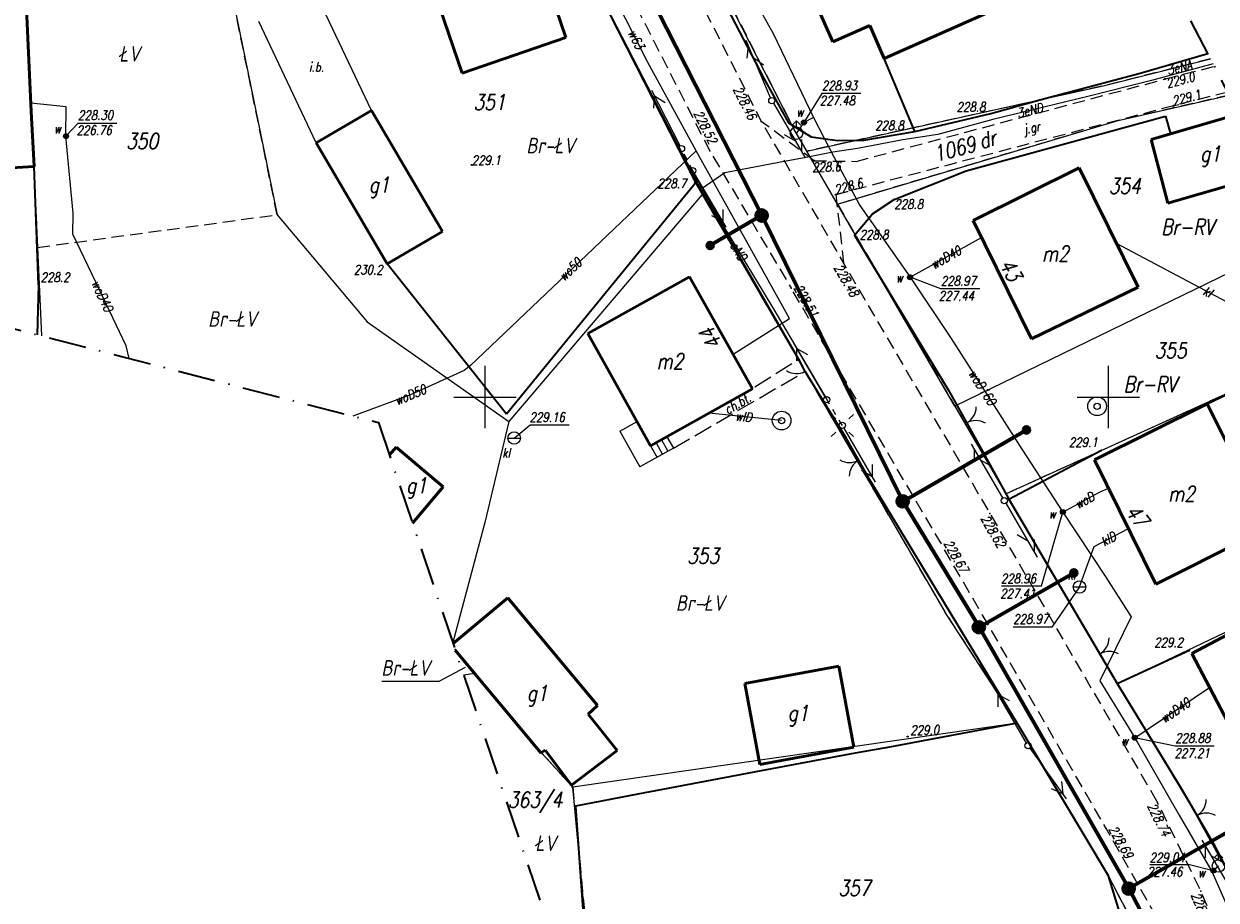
# Model space of a CAD drawing. Header units: millimetres. Extents: x 7436010 to 7436992, y 5663514 to 5666647.
# Tile 6 of 45: x 7436263 to 7436359, y 5663710 to 5663780. Entities that reach past the tile are written whole.
import ezdxf
from ezdxf.enums import TextEntityAlignment as Align

# ---------------------------------------------------------------- set-up
doc = ezdxf.new("R2010")
doc.units = ezdxf.units.MM
doc.header["$PDSIZE"] = 1
for name, pattern in [('1', [0]), ('2_EGBU_A', [0]), ('3', [1, 0.5, -0.5]), ('GAK', [3.5, 2, -0.75, 0, -0.75]), ('GDE', [0]), ('GUZ', [1.5, 1, -0.5]), ('KOC', [2, 1.5, -0.5]), ('KOU', [1.5, 1, -0.5]), ('UPE', [2, 1, 1])]:
    doc.linetypes.add(name, pattern=pattern)
for name, color, linetype, lineweight in [('1 OGRODZENIE', 7, 'BGT', 35), ('15 PRZEWODY KL', 34, 'Continuous', 18), ('17 SŁUPY TELEKOMUNIKACYJNE', 30, 'Continuous', 18), ('18 LINIE TELEKOMUNIAKCYJNE', 30, 'Continuous', 18), ('2 BRAMY FURTKI', 7, 'Continuous', 18), ('22 SŁUPY eN', 1, 'Continuous', 18), ('23 LINIE eN', 1, 'Continuous', 18), ('24 LATARNIA', 1, 'Continuous', 18), ('27 ZASUWY WODOCIĄGOWE ISTN', 5, 'Continuous', 18), ('28 STUDNIA GŁEBINOWA', 5, 'Continuous', 18), ('29 HYDRANT', 5, 'Continuous', 18), ('30 WODOCIĄGI ISTN', 5, 'Continuous', 18), ('31 SZAMBO OSADNIK', 34, 'Continuous', 18), ('4 JEZDNIA MB', 7, 'KOU', 18), ('41 INNA BUDOWLA', 7, 'Continuous', 18), ('42 RZĘDNE WODOCIĄG', 5, 'Continuous', 18), ('43 RZĘDNE KL', 34, 'Continuous', 18), ('9 JEZDNIA GRUNTOWA', 7, 'KOU', 18), ('_AA_Kanalizacja grawitacyjna - trasa', 244, 'Continuous', 70), ('_AA_Odcinki boczne grawitacyjne 160mm - trasa', 30, 'Continuous', 70), ('_AA_Studnia kanalizacyjna bet.1000mm - symbol', 24, 'Continuous', 40), ('_AA_Studnia kanalizacyjna PP 600mm - symbol', 24, 'Continuous', 40), ('Dzialki', 7, 'GDE', 18), ('DZIALKI_SYT-WYS_T_0', 7, 'Continuous', 18), ('Działki zarys', 7, 'Continuous', 18), ('EADTD_T_0', 7, 'Continuous', 18), ('EDZPD_L_1', 7, 'GDE', 18), ('EDZTD_T_0', 7, 'Continuous', 18), ('EGBB_E_T_0', 7, 'Continuous', 18), ('EGBB_L_0', 7, '2_EGBU_A', 50), ('Numery_dzialek', 7, 'Continuous', 18), ('Podzial_sekcyjny_krzyze', 7, 'Continuous', 13), ('Punkty', 7, 'Continuous', 18), ('PunPOMIAR2', 7, 'Continuous', 18), ('RzedPOMIAR2', 7, 'Continuous', 18), ('SDROK_T_0', 7, 'Continuous', 18), ('SDRPK_L_1', 7, 'KOU', 18), ('SZOPO_L_0', 7, 'BGT', 35), ('UEEOO_T_0', 1, 'Continuous', 18), ('UEEPA_L_2', 1, '1', 18), ('UEEPA_T_2', 1, 'Continuous', 18), ('UEEPON_L_0', 1, 'UPE', 18), ('UWWOO_T_0', 5, 'Continuous', 18), ('UWWPO_L_0', 5, '1', 18), ('UŻYTKI LINIE', 96, 'GUZ', 18), ('UŻYTKI OZNACZENIE', 96, 'Continuous', 18), ('WEKTOR CHODNIKI', 7, 'KOC', 18), ('WEKTOR PRZEWODY eN', 1, 'Continuous', 18), ('WEKTOR PRZEWODY kl', 34, 'Continuous', 18), ('WEKTOR PRZEWODY wl', 5, 'Continuous', 18), ('WEKTOR RZĘDNE TERENU', 7, 'Continuous', 18), ('WEKTOR RZĘDNE WODOCIĄG wo', 5, 'Continuous', 18), ('WEKTOR SCHODY', 7, 'Continuous', 18), ('WEKTOR WODOCIĄGI wo', 5, 'Continuous', 18), ('WEKTOR ZASUWY wo', 5, 'Continuous', 18), ('WUKOS_T_0', 7, 'Continuous', 18), ('WUKOS_T_1', 7, 'Continuous', 18), ('ZAKRES MAPY', 1, 'GAK', 35)]:
    doc.layers.add(name, color=color, linetype=linetype, lineweight=lineweight)
doc.layers.add('__uwagi', color=80, linetype='Continuous', lineweight=53, plot=False)
for name, color, linetype in [('_AA_Studnia kanalizacyjna bet.1000mm - plamki', 255, 'Continuous'), ('_AA_Studnia kanalizacyjna PP 600mm - plamki', 24, 'Continuous'), ('_map', 7, 'Continuous')]:
    doc.layers.add(name, color=color, linetype=linetype)
doc.styles.add('K1_ACAD', font='romans.shx', dxfattribs={"width": 0.8, "oblique": 12})
doc.linetypes.add('BGT', pattern='A,3.75,[133,ltypeshp.shx,S=0.1875,R=0,X=0,Y=0],3.75', length=7.5)

# ---------------------------------------------------------------- blocks, each defined once
blk = doc.blocks.new('GRO')
at = {"linetype": 'Continuous'}
blk.add_circle((0, 0), 0.045, dxfattribs=at)
blk = doc.blocks.new('SLS')
at = {"linetype": 'Continuous'}
blk.add_circle((0, 0), 0.25, dxfattribs=at)
blk = doc.blocks.new('SUPE04')
at = {"linetype": 'Continuous'}
for p, q in [((0.25, 0), (5.25, 0)), ((3.9, 0.5), (4.76605, 0)), ((4.76605, 0), (3.9, -0.5))]:
    blk.add_line(p, q, dxfattribs=at)
blk = doc.blocks.new('WSP')
at = {"linetype": 'Continuous'}
blk.add_circle((0, 0), 0.045, dxfattribs=at)
blk = doc.blocks.new('PLT')
at = {"linetype": 'Continuous'}
for p, q in [((0.25, 0), (5.25, 0)), ((3.76605, 0), (2.9, -0.5)), ((3.9, 0.5), (4.76605, 0))]:
    blk.add_line(p, q, dxfattribs=at)
blk = doc.blocks.new('HYP')
at = {"linetype": 'Continuous'}
for p, q in [((0, 1), (-0.35355, 0.64645)), ((0, 1), (0.35355, 0.64645)), ((0, 0.5), (0, 1))]:
    blk.add_line(p, q, dxfattribs=at)
blk.add_circle((0, 0), 0.5, dxfattribs=at)
blk = doc.blocks.new('SUUS25')
at = {"linetype": 'Continuous'}
for radius in [0.2, 0.175, 0.15, 0.125, 0.1, 0.075, 0.05, 0.025, 0.00715]:
    blk.add_circle((0, 0), radius, dxfattribs=at)
blk = doc.blocks.new('STD')
at = {"linetype": 'Continuous'}
for radius in [0.75, 0.25]:
    blk.add_circle((0, 0), radius, dxfattribs=at)
blk = doc.blocks.new('BGB')
at = {"linetype": 'Continuous'}
for centre, start, end in [((-1.5, 0), 359.99955, 60), ((1.5, 0), 120, 180.00045)]:
    blk.add_arc(centre, 1.5, start, end, dxfattribs=at)
blk = doc.blocks.new('SZB')
at = {"linetype": 'Continuous'}
blk.add_line((-0.5, 0), (0.5, 0), dxfattribs=at)
blk.add_circle((0, 0), 0.5, dxfattribs=at)
blk = doc.blocks.new('ZAS')
at = {"linetype": 'Continuous'}
for radius in [0.2, 0.175, 0.15, 0.125, 0.1, 0.075, 0.05, 0.025, 0.00715]:
    blk.add_circle((0, 0), radius, dxfattribs=at)
blk = doc.blocks.new('PNN')
at = {"linetype": 'Continuous'}
for p, q in [((0.25, 0), (5.25, 0)), ((3.9, 0.5), (4.76605, 0)), ((4.76605, 0), (3.9, -0.5))]:
    blk.add_line(p, q, dxfattribs=at)
blk = doc.blocks.new('LAT')
at = {"linetype": 'Continuous'}
for p, q in [((-0.53035, 0.53035), (-0.8839, 0.8839)), ((0.53035, 0.53035), (0.8839, 0.8839)), ((-0.53035, -0.53035), (-0.8839, -0.8839)), ((0.53035, -0.53035), (0.8839, -0.8839))]:
    blk.add_line(p, q, dxfattribs=at)
blk = doc.blocks.new('STUDZ')
at = {"layer": '1 OGRODZENIE'}
blk.add_line((7436264.17, 5663759), (7436264.081, 5663754.998), dxfattribs=at)
at = {"layer": '1 OGRODZENIE', "flags": 128}
for points in [[(7436334.48, 5663771.31), (7436332.011, 5663777.164)], [(7436322.33, 5663775.62), (7436324.33, 5663772), (7436326.16, 5663770.88), (7436328.27, 5663770.58), (7436330.39, 5663770.6), (7436334.48, 5663771.31), (7436340.57, 5663772.76), (7436344.51, 5663773.84)], [(7436264.17, 5663759), (7436263.823, 5663768.49)], [(7436342.68, 5663723.84), (7436330.95, 5663743.22), (7436328.99, 5663746.66), (7436325.67, 5663752.05), (7436325.16, 5663753.03), (7436316.96, 5663767.27)], [(7436329.64, 5663763), (7436337.21, 5663750.49), (7436340.06, 5663745.35), (7436342.01, 5663741.81), (7436349.44, 5663745.74)], [(7436357.925, 5663749.452), (7436367.721, 5663754.103)], [(7436342.01, 5663741.81), (7436347.92, 5663731.75), (7436350.71, 5663727.01), (7436356.52, 5663729.7)], [(7436350.71, 5663727.01), (7436355.81, 5663718.63), (7436358.4, 5663714.19), (7436360.38, 5663710.4), (7436367.87, 5663714.03), (7436383.07, 5663720.59), (7436383.91, 5663721.05), (7436386.486, 5663722.461)]]:
    blk.add_lwpolyline(points, dxfattribs=at)
at = {"layer": '15 PRZEWODY KL', "flags": 128}
blk.add_lwpolyline([(7436365.28, 5663754.56), (7436350.663, 5663762.31)], dxfattribs=at)
at = {"layer": '2 BRAMY FURTKI', "linetype": 'Continuous'}
blk.add_arc((7436324.978, 5663753.381), 1.5, 237.49284, 297.49329, dxfattribs=at)
at = {"layer": '22 SŁUPY eN', "linetype": '3', "flags": 128}
blk.add_lwpolyline([(7436328.66, 5663747.72), (7436327.41, 5663749.79)], dxfattribs=at)
at = {"layer": '30 WODOCIĄGI ISTN', "flags": 128}
blk.add_lwpolyline([(7436358.42, 5663712), (7436358.84, 5663712.37)], dxfattribs=at)
at = {"layer": '4 JEZDNIA MB', "flags": 128}
for points in [[(7436308.08, 5663802.935), (7436309.11, 5663800.31), (7436313.04, 5663790.05), (7436322.16, 5663772.12), (7436328.76, 5663760.73), (7436340.5, 5663740.65), (7436353.92, 5663717.51)], [(7436304.39, 5663799.2), (7436308.61, 5663788.23), (7436318.02, 5663769.76), (7436324.55, 5663758.74)], [(7436353.85, 5663708.3), (7436349.83, 5663715.37), (7436336.55, 5663738.29), (7436324.55, 5663758.74)], [(7436363.84, 5663695.39), (7436361.55, 5663700.92), (7436357.42, 5663710.36), (7436353.92, 5663717.51)]]:
    blk.add_lwpolyline(points, dxfattribs=at)
at = {"layer": '41 INNA BUDOWLA', "flags": 128}
for points in [[(7436290.88, 5663772.986), (7436286.486, 5663782.31)], [(7436286.45, 5663770.39), (7436281.86, 5663780.13)], [(7436286.45, 5663770.39), (7436290.88, 5663772.986)]]:
    blk.add_lwpolyline(points, dxfattribs=at)
at = {"layer": '42 RZĘDNE WODOCIĄG', "flags": 128}
for points in [[(7436266.38, 5663770.93), (7436267.369, 5663771.989), (7436270.471, 5663771.989)], [(7436353.317, 5663712.479), (7436356.513, 5663712.479), (7436358.42, 5663712)]]:
    blk.add_lwpolyline(points, dxfattribs=at)
at = {"layer": '43 RZĘDNE KL', "flags": 128}
for points in [[(7436302.33, 5663746.71), (7436303.618, 5663747.775), (7436306.749, 5663747.775)], [(7436347.68, 5663734.76), (7436345.461, 5663731.524), (7436342.355, 5663731.524)]]:
    blk.add_lwpolyline(points, dxfattribs=at)
at = {"layer": '9 JEZDNIA GRUNTOWA', "flags": 128}
for points in [[(7436326.39, 5663768.96), (7436322.16, 5663772.12)], [(7436328.14, 5663766.24), (7436328.76, 5663760.73)]]:
    blk.add_lwpolyline(points, dxfattribs=at)
at = {"layer": 'Dzialki'}
for p, q in [((7436304.56, 5663721.41), (7436297.578, 5663729.784)), ((7436307.03, 5663718.69), (7436304.56, 5663721.41)), ((7436309.19, 5663695.93), (7436307.03, 5663718.69))]:
    blk.add_line(p, q, dxfattribs=at)
at = {"layer": 'Działki zarys', "flags": 128}
for points in [[(7436277.953, 5663790.853), (7436283.319, 5663764.626), (7436290.55, 5663756.044), (7436301.909, 5663748.044)], [(7436299.974, 5663739.942), (7436297.403, 5663730.305)], [(7436350.712, 5663726.976), (7436377.535, 5663739.766)], [(7436344.656, 5663737.279), (7436350.712, 5663726.976), (7436356.586, 5663717.268), (7436360.393, 5663710.437), (7436365.798, 5663696.47)], [(7436355.29, 5663701.42), (7436350, 5663711.57), (7436342.68, 5663723.84), (7436336.873, 5663732.758)], [(7436342.68, 5663723.84), (7436307.03, 5663718.69)]]:
    blk.add_lwpolyline(points, dxfattribs=at)
at = {"layer": 'EDZPD_L_1'}
for p, q in [((7436324.768, 5663771.514), (7436315.724, 5663789.291)), ((7436263.018, 5663785.839), (7436264.415, 5663754.912)), ((7436307.56, 5663785.49), (7436316.86, 5663767.21)), ((7436349.596, 5663774.96), (7436358.2, 5663777.146)), ((7436325.809, 5663769.723), (7436349.596, 5663774.96)), ((7436350.776, 5663772.178), (7436359.71, 5663774.227)), ((7436325.809, 5663769.723), (7436324.768, 5663771.514)), ((7436328.277, 5663765.475), (7436350.776, 5663772.178)), ((7436328.277, 5663765.475), (7436325.809, 5663769.723)), ((7436316.86, 5663767.21), (7436317.422, 5663766.243)), ((7436317.422, 5663766.243), (7436301.909, 5663748.044)), ((7436317.422, 5663766.243), (7436336.873, 5663732.758)), ((7436337.693, 5663749.265), (7436328.277, 5663765.475)), ((7436365.599, 5663762.842), (7436337.693, 5663749.265)), ((7436341.776, 5663742.236), (7436369.695, 5663754.924)), ((7436337.693, 5663749.265), (7436341.776, 5663742.236)), ((7436301.909, 5663748.044), (7436299.974, 5663739.942)), ((7436344.656, 5663737.279), (7436341.776, 5663742.236))]:
    blk.add_line(p, q, dxfattribs=at)
at = {"layer": 'EGBB_L_0'}
for p, q in [((7436303.45, 5663787.84), (7436306.49, 5663778.84)), ((7436298.15, 5663775.98), (7436295.09, 5663785)), ((7436326.235, 5663782.258), (7436327.91, 5663778.509)), ((7436263.219, 5663781.161), (7436263.588, 5663772.92)), ((7436332.011, 5663777.164), (7436340.398, 5663780.894)), ((7436327.91, 5663778.509), (7436330.858, 5663779.803)), ((7436330.858, 5663779.803), (7436332.011, 5663777.164)), ((7436306.49, 5663778.84), (7436298.15, 5663775.98)), ((7436263.588, 5663772.92), (7436263.823, 5663768.49)), ((7436286.45, 5663770.39), (7436290.88, 5663772.986)), ((7436290.88, 5663772.986), (7436296.58, 5663763.27)), ((7436353.421, 5663770.678), (7436360.487, 5663772.725)), ((7436286.45, 5663770.39), (7436292.15, 5663760.68)), ((7436353.421, 5663770.678), (7436354.767, 5663765.549)), ((7436258.832, 5663768.225), (7436263.823, 5663768.49)), ((7436339.147, 5663764.171), (7436347.663, 5663768.381)), ((7436347.663, 5663768.381), (7436352.394, 5663758.806)), ((7436354.767, 5663765.549), (7436362.969, 5663767.927)), ((7436339.147, 5663764.171), (7436343.838, 5663754.676)), ((7436292.15, 5663760.68), (7436296.58, 5663763.27)), ((7436308.233, 5663755.086), (7436316.399, 5663759.656)), ((7436316.399, 5663759.656), (7436321.449, 5663750.661)), ((7436343.838, 5663754.676), (7436352.394, 5663758.806)), ((7436308.233, 5663755.086), (7436313.283, 5663746.082)), ((7436313.283, 5663746.082), (7436321.449, 5663750.661)), ((7436348.889, 5663744.951), (7436357.925, 5663749.452)), ((7436357.925, 5663749.452), (7436362.877, 5663739.527)), ((7436292.328, 5663745.35), (7436292.871, 5663745.99)), ((7436292.871, 5663745.99), (7436296.645, 5663742.793)), ((7436348.889, 5663744.951), (7436353.811, 5663734.996)), ((7436294.173, 5663739.879), (7436296.645, 5663742.793)), ((7436353.811, 5663734.996), (7436362.877, 5663739.527)), ((7436297.431, 5663730.22), (7436301.835, 5663733.879)), ((7436301.835, 5663733.879), (7436309.026, 5663725.236)), ((7436356.688, 5663729.429), (7436364.794, 5663733.678)), ((7436297.607, 5663729.699), (7436304.479, 5663721.441)), ((7436356.688, 5663729.429), (7436361.378, 5663720.453)), ((7436320.84, 5663727.01), (7436328.38, 5663728.41)), ((7436328.38, 5663728.41), (7436329.59, 5663721.91)), ((7436320.84, 5663727.01), (7436322.05, 5663720.51)), ((7436308.277, 5663724.545), (7436309.026, 5663725.236)), ((7436308.277, 5663724.545), (7436310.59, 5663721.627)), ((7436304.479, 5663721.441), (7436304.809, 5663721.651)), ((7436304.809, 5663721.651), (7436306.923, 5663718.853)), ((7436306.923, 5663718.853), (7436310.59, 5663721.627)), ((7436322.05, 5663720.51), (7436329.59, 5663721.91))]:
    blk.add_line(p, q, dxfattribs=at)
at = {"layer": 'Podzial_sekcyjny_krzyze', "color": 7, "lineweight": 13}
for p, q in [((7436300, 5663747.5), (7436300, 5663752.5)), ((7436350, 5663747.5), (7436350, 5663752.5)), ((7436297.5, 5663750), (7436302.5, 5663750)), ((7436347.5, 5663750), (7436352.5, 5663750))]:
    blk.add_line(p, q, dxfattribs=at)
at = {"layer": 'PunPOMIAR2'}
for p in [(7436340.57, 5663772.76), (7436322.16, 5663772.12), (7436334.48, 5663771.31), (7436318.02, 5663769.76), (7436329.64, 5663763), (7436328.76, 5663760.73), (7436264.17, 5663759), (7436324.55, 5663758.74), (7436349.44, 5663745.74), (7436340.5, 5663740.65), (7436336.55, 5663738.29), (7436356.52, 5663729.7), (7436353.92, 5663717.51), (7436349.83, 5663715.37), (7436357.42, 5663710.36)]:
    blk.add_point(p, dxfattribs=at)
at = {"layer": 'SDRPK_L_1'}
for p, q in [((7436354.56, 5663775.52), (7436358.514, 5663776.539)), ((7436329.759, 5663768.91), (7436354.56, 5663775.52)), ((7436359.583, 5663774.472), (7436355.23, 5663773.37)), ((7436355.23, 5663773.37), (7436328.14, 5663766.24)), ((7436326.39, 5663768.96), (7436329.759, 5663768.91))]:
    blk.add_line(p, q, dxfattribs=at)
at = {"layer": 'SZOPO_L_0'}
for p, q in [((7436307.56, 5663785.49), (7436312.25, 5663776.35)), ((7436319.44, 5663781.16), (7436322.33, 5663775.62)), ((7436352.55, 5663775.98), (7436357.983, 5663777.566)), ((7436312.25, 5663776.35), (7436316.96, 5663767.27)), ((7436344.51, 5663773.84), (7436352.55, 5663775.98)), ((7436338.58, 5663768.15), (7436354.58, 5663772.55)), ((7436354.58, 5663772.55), (7436354.972, 5663771.127)), ((7436332.83, 5663765.85), (7436338.58, 5663768.15)), ((7436316.96, 5663767.27), (7436301.71, 5663748.62)), ((7436331.09, 5663764.7), (7436332.83, 5663765.85)), ((7436329.64, 5663763), (7436331.09, 5663764.7)), ((7436301.71, 5663748.62), (7436292.15, 5663760.68)), ((7436342.68, 5663723.84), (7436332.44, 5663721.9)), ((7436350, 5663711.57), (7436342.68, 5663723.84)), ((7436332.44, 5663721.9), (7436329.68, 5663721.41)), ((7436329.68, 5663721.41), (7436322.14, 5663720.01)), ((7436322.14, 5663720.01), (7436312.26, 5663718.12)), ((7436312.26, 5663718.12), (7436307.26, 5663717.18)), ((7436307.26, 5663717.18), (7436308.45, 5663700.18)), ((7436352.17, 5663704.6), (7436350, 5663711.57))]:
    blk.add_line(p, q, dxfattribs=at)
at = {"layer": 'UEEPA_L_2', "linetype": '3'}
blk.add_line((7436316.66, 5663768.16), (7436315.76, 5663769.93), dxfattribs=at)
at = {"layer": 'UEEPON_L_0'}
blk.add_line((7436358.415, 5663776.73), (7436353.47, 5663775.404), dxfattribs=at)
at = {"layer": 'UWWPO_L_0'}
for p, q in [((7436313.04, 5663776.89), (7436308.2, 5663786.45)), ((7436316.93, 5663769.75), (7436313.04, 5663776.89)), ((7436316.93, 5663769.75), (7436298.841, 5663752.517)), ((7436324.42, 5663756.29), (7436316.93, 5663769.75)), ((7436319.895, 5663753.429), (7436324.42, 5663756.29))]:
    blk.add_line(p, q, dxfattribs=at)
at = {"layer": 'UŻYTKI LINIE', "flags": 128}
for points in [[(7436291.78, 5664098.98), (7436285.17, 5664074.32), (7436277.728, 5664045.894), (7436275.415, 5664037.05), (7436267.398, 5664006.396), (7436265.736, 5663990.877), (7436266.97, 5663974.93), (7436271.21, 5663959.1), (7436275.289, 5663945.265), (7436279.247, 5663930.759), (7436282.686, 5663916.782), (7436290.253, 5663883.997), (7436291.924, 5663877.505), (7436293.148, 5663871.537), (7436293.303, 5663870.782), (7436298.029, 5663851.349), (7436300.076, 5663842.932), (7436302.735, 5663832.544), (7436306.06, 5663818.61), (7436309.78, 5663804.08), (7436311.416, 5663799.459), (7436315.724, 5663789.291), (7436324.768, 5663771.514)], [(7436302.274, 5663798.607), (7436302.76, 5663796.82), (7436307.56, 5663785.49), (7436316.86, 5663767.21), (7436317.422, 5663766.243), (7436336.873, 5663732.758), (7436342.68, 5663723.84), (7436350, 5663711.57), (7436355.29, 5663701.42), (7436367.98, 5663667.46), (7436369.06, 5663664.54), (7436373.19, 5663652.22), (7436381.27, 5663622.16), (7436383.53, 5663613.76), (7436383.506, 5663597.844), (7436383.47, 5663577.78), (7436373.7, 5663563.93), (7436361.107, 5663551.356)], [(7436283.319, 5663764.626), (7436277.953, 5663790.853)], [(7436263.018, 5663785.839), (7436264.095, 5663762.006)], [(7436358.2, 5663777.146), (7436349.596, 5663774.96), (7436325.809, 5663769.723), (7436324.768, 5663771.514)], [(7436359.71, 5663774.227), (7436350.776, 5663772.178), (7436328.277, 5663765.475)], [(7436264.095, 5663762.006), (7436283.319, 5663764.626)], [(7436328.277, 5663765.475), (7436337.693, 5663749.265), (7436341.776, 5663742.236), (7436344.656, 5663737.279), (7436350.712, 5663726.976), (7436356.586, 5663717.268), (7436360.393, 5663710.437), (7436365.798, 5663696.47), (7436375.056, 5663673.169), (7436386.14, 5663681.166), (7436399.229, 5663684.293), (7436401.854, 5663684.92)], [(7436341.776, 5663742.236), (7436369.695, 5663754.924)], [(7436298.275, 5663727.719), (7436299.19, 5663727.852)], [(7436299.19, 5663727.852), (7436304.56, 5663721.41), (7436307.03, 5663718.69), (7436309.19, 5663695.93), (7436309.24, 5663695.43), (7436309.238, 5663695.218)]]:
    blk.add_lwpolyline(points, dxfattribs=at)
at = {"layer": 'UŻYTKI OZNACZENIE', "flags": 128}
blk.add_lwpolyline([(7436291.718, 5663727.211), (7436296.316, 5663727.211), (7436298.421, 5663728.311)], dxfattribs=at)
at = {"layer": 'WEKTOR CHODNIKI', "flags": 128}
blk.add_lwpolyline([(7436315.102, 5663745.89), (7436325.67, 5663752.05), (7436325.16, 5663753.03), (7436321.449, 5663750.661), (7436314.585, 5663746.811)], dxfattribs=at)
at = {"layer": 'WEKTOR PRZEWODY eN', "flags": 128}
for points in [[(7436353.47, 5663775.404), (7436348.253, 5663774.102), (7436340.723, 5663772.273), (7436336.331, 5663771.059), (7436333.511, 5663770.626), (7436329.884, 5663769.952), (7436327.905, 5663769.652), (7436325.771, 5663769.223), (7436323.574, 5663768.83), (7436319.241, 5663767.992), (7436317.416, 5663766.731), (7436316.66, 5663768.16)], [(7436317.416, 5663766.731), (7436319.362, 5663763.301), (7436323.171, 5663757.027), (7436327.41, 5663749.79)]]:
    blk.add_lwpolyline(points, dxfattribs=at)
at = {"layer": 'WEKTOR PRZEWODY kl', "flags": 128}
blk.add_lwpolyline([(7436347.68, 5663734.76), (7436348.848, 5663738.015), (7436351.61, 5663739.448)], dxfattribs=at)
at = {"layer": 'WEKTOR PRZEWODY wl', "flags": 128}
blk.add_lwpolyline([(7436323.79, 5663748.11), (7436317.962, 5663748.705)], dxfattribs=at)
at = {"layer": 'WEKTOR RZĘDNE WODOCIĄG wo', "flags": 128}
for points in [[(7436330.136, 5663774.351), (7436327.004, 5663774.351), (7436325.574, 5663772.028)], [(7436339.687, 5663758.679), (7436336.555, 5663758.679), (7436334.089, 5663759.611)], [(7436341.414, 5663734.848), (7436344.636, 5663734.848), (7436346.357, 5663740.773)], [(7436358.49, 5663721.993), (7436355.358, 5663721.993), (7436352.117, 5663722.66)]]:
    blk.add_lwpolyline(points, dxfattribs=at)
at = {"layer": 'WEKTOR SCHODY', "flags": 128}
for points in [[(7436310.813, 5663747.261), (7436312.189, 5663748.033)], [(7436310.813, 5663747.261), (7436312.424, 5663744.388)], [(7436314.149, 5663746.567), (7436314.665, 5663745.645)], [(7436314.585, 5663746.811), (7436315.102, 5663745.89)], [(7436315.102, 5663745.89), (7436312.424, 5663744.388)], [(7436313.283, 5663746.082), (7436313.8, 5663745.16)], [(7436313.712, 5663746.322), (7436314.229, 5663745.401)]]:
    blk.add_lwpolyline(points, dxfattribs=at)
at = {"layer": 'WEKTOR WODOCIĄGI wo', "flags": 128}
for points in [[(7436321.597, 5663781.931), (7436323.114, 5663779.165), (7436326.335, 5663772.442), (7436325.574, 5663772.028), (7436324.98, 5663771.17)], [(7436271.46, 5663753.096), (7436271.207, 5663754.098), (7436268.765, 5663759.23), (7436266.923, 5663763.056), (7436266.954, 5663764.741), (7436266.38, 5663770.93), (7436266.408, 5663773.293), (7436263.559, 5663773.569)], [(7436326.335, 5663772.442), (7436328.003, 5663769.214), (7436330.064, 5663765.358), (7436334.089, 5663759.611), (7436339.826, 5663762.797)], [(7436334.089, 5663759.611), (7436337.388, 5663754.699), (7436343.045, 5663745.829)], [(7436298.841, 5663752.517), (7436298.311, 5663752.142), (7436294.006, 5663750.18), (7436289.402, 5663748.474)], [(7436343.045, 5663745.829), (7436346.357, 5663740.773), (7436349.285, 5663742.365), (7436350.009, 5663742.686)], [(7436346.357, 5663740.773), (7436349.799, 5663735.552), (7436351.816, 5663732.372), (7436349.327, 5663727.239), (7436352.117, 5663722.66), (7436358.113, 5663726.701)], [(7436352.117, 5663722.66), (7436355.672, 5663716.437), (7436358.307, 5663711.919), (7436358.42, 5663712)], [(7436358.307, 5663711.919), (7436361.529, 5663704.617), (7436354.461, 5663701.556), (7436352.972, 5663700.493), (7436348.162, 5663697.05), (7436346.005, 5663695.444), (7436346.377, 5663693.916)]]:
    blk.add_lwpolyline(points, dxfattribs=at)
at = {"layer": 'ZAKRES MAPY', "ltscale": 1.5}
blk.add_lwpolyline([(7436214.315, 5664064.98), (7436222.617, 5664010.816), (7436230.123, 5663943.985), (7436248.646, 5663869.319), (7436257.812, 5663817.454), (7436225.282, 5663809.488), (7436239.132, 5663761.426), (7436291.452, 5663747.945), (7436357.743, 5663551.419), (7436423.009, 5663550.191), (7436426.818, 5663608.651), (7436394.875, 5663706.241), (7436353.301, 5663786.617), (7436324.674, 5663863.48), (7436302.117, 5663964.099), (7436300.945, 5664023.124), (7436335.235, 5664148.259)], dxfattribs=at)
at = {"layer": '17 SŁUPY TELEKOMUNIKACYJNE', "rotation": 0.0622539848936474}
for p in [(7436323, 5663773.79), (7436341.65, 5663741.69)]:
    blk.add_blockref('SLS', p, dxfattribs=at)
at = {"layer": '18 LINIE TELEKOMUNIAKCYJNE'}
for p, rotation in [((7436323, 5663773.79), 113.0289516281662), ((7436323, 5663773.79), 300.1564543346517), ((7436341.65, 5663741.69), 120.1564543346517), ((7436341.65, 5663741.69), 300.2530730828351), ((7436360.18, 5663709.92), 120.2530730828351)]:
    blk.add_blockref('PLT', p, dxfattribs=dict(at, rotation=rotation))
at = {"layer": '2 BRAMY FURTKI'}
for p, rotation in [((7436338.635, 5663747.92), 299.0072600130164), ((7436329.97, 5663744.94), 119.6730820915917), ((7436349.315, 5663729.38), 300.4813900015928), ((7436357.105, 5663716.41), 300.2564371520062)]:
    blk.add_blockref('BGB', p, dxfattribs=dict(at, rotation=rotation))
at = {"layer": '22 SŁUPY eN', "rotation": 0.0622539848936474}
for p in [(7436327.41, 5663749.79), (7436328.66, 5663747.72), (7436343.56, 5663722.02)]:
    blk.add_blockref('SLS', p, dxfattribs=at)
at = {"layer": '23 LINIE eN'}
for p, rotation in [((7436316.66, 5663768.16), 300.3358826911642), ((7436327.41, 5663749.79), 120.3358826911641), ((7436328.66, 5663747.72), 300.1037227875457), ((7436343.56, 5663722.02), 120.1037227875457), ((7436343.56, 5663722.02), 305.6841862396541)]:
    blk.add_blockref('PNN', p, dxfattribs=dict(at, rotation=rotation))
at = {"layer": '24 LATARNIA'}
blk.add_blockref('LAT', (7436328.66, 5663747.72), dxfattribs=at)
at = {"layer": '27 ZASUWY WODOCIĄGOWE ISTN'}
blk.add_blockref('SUUS25', (7436266.38, 5663770.93), dxfattribs=at)
at = {"layer": '27 ZASUWY WODOCIĄGOWE ISTN', "rotation": 264.6899967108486}
blk.add_blockref('ZAS', (7436358.42, 5663712), dxfattribs=at)
at = {"layer": '28 STUDNIA GŁEBINOWA'}
for p in [(7436349.1, 5663749.26), (7436323.79, 5663748.11)]:
    blk.add_blockref('STD', p, dxfattribs=at)
at = {"layer": '29 HYDRANT'}
for p in [(7436324.98, 5663771.17), (7436358.84, 5663712.37)]:
    blk.add_blockref('HYP', p, dxfattribs=at)
at = {"layer": '31 SZAMBO OSADNIK'}
for p in [(7436302.33, 5663746.71), (7436347.68, 5663734.76)]:
    blk.add_blockref('SZB', p, dxfattribs=at)
at = {"layer": 'Punkty'}
for p in [(7436304.56, 5663721.41), (7436307.03, 5663718.69)]:
    blk.add_blockref('GRO', p, dxfattribs=at)
at = {"layer": 'UEEPA_T_2', "rotation": 116.9639742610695}
blk.add_blockref('SUPE04', (7436315.76, 5663769.93), dxfattribs=at)
at = {"layer": 'UEEPA_T_2'}
for p in [(7436315.76, 5663769.93), (7436316.66, 5663768.16)]:
    blk.add_blockref('SLS', p, dxfattribs=at)
at = {"layer": 'WEKTOR RZĘDNE TERENU', "rotation": 0.06340145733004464}
blk.add_blockref('WSP', (7436333.902, 5663722.753), dxfattribs=at)
at = {"layer": 'WEKTOR ZASUWY wo'}
for p in [(7436325.574, 5663772.028), (7436334.089, 5663759.611), (7436346.357, 5663740.773), (7436352.117, 5663722.66)]:
    blk.add_blockref('SUUS25', p, dxfattribs=at)
at = {"layer": 'WUKOS_T_0'}
for p in [(7436354.56, 5663775.52), (7436355.23, 5663773.37), (7436298.93, 5663768.62), (7436326.39, 5663768.96), (7436316.86, 5663767.21), (7436328.14, 5663766.24), (7436332.83, 5663765.85), (7436292.15, 5663760.68)]:
    blk.add_blockref('WSP', p, dxfattribs=at)
at = {"layer": '15 PRZEWODY KL', "style": 'K1_ACAD', "oblique": 12, "width": 0.8}
blk.add_text('kl', height=0.75, rotation=332.06823, dxfattribs=at).set_placement((7436357.971, 5663758.435), align=Align.MIDDLE)
at = {"layer": '27 ZASUWY WODOCIĄGOWE ISTN', "style": 'K1_ACAD', "oblique": 12, "width": 0.8}
for p in [(7436265.411, 5663771.146), (7436357.189, 5663711.459)]:
    blk.add_text('w', height=0.75, dxfattribs=at).set_placement(p)
at = {"layer": '31 SZAMBO OSADNIK', "style": 'K1_ACAD', "oblique": 12, "width": 0.8}
for p in [(7436301.365, 5663745.143), (7436346.715, 5663735.37)]:
    blk.add_text('kl', height=0.75, dxfattribs=at).set_placement(p)
at = {"layer": '41 INNA BUDOWLA', "style": 'K1_ACAD', "oblique": 12, "width": 0.8}
blk.add_text('i.b.', height=0.75, dxfattribs=at).set_placement((7436285.873, 5663776.111))
at = {"layer": '42 RZĘDNE WODOCIĄG', "style": 'K1_ACAD', "oblique": 12, "width": 0.8}
for s, p in [('228.30', (7436267.342, 5663772.239)), ('226.76', (7436267.229, 5663771.03)), ('229.04', (7436353.304, 5663712.68)), ('227.46', (7436353.113, 5663711.533))]:
    blk.add_text(s, height=0.75, dxfattribs=at).set_placement(p)
at = {"layer": '43 RZĘDNE KL', "style": 'K1_ACAD', "oblique": 12, "width": 0.8}
for s, p in [('229.16', (7436303.571, 5663748.005)), ('228.97', (7436342.361, 5663731.814))]:
    blk.add_text(s, height=0.75, dxfattribs=at).set_placement(p)
at = {"layer": 'DZIALKI_SYT-WYS_T_0', "style": 'K1_ACAD', "oblique": 12, "width": 0.8}
blk.add_text('1069', height=1.25, rotation=14.74564, dxfattribs=at).set_placement((7436337.664, 5663769.912), align=Align.MIDDLE)
blk.add_text('354', height=1.25, dxfattribs=at).set_placement((7436351.315, 5663766.941), align=Align.MIDDLE)
at = {"layer": 'EADTD_T_0', "style": 'K1_ACAD', "oblique": 12, "width": 0.8}
for s, rotation, p in [('43', 297.82536, (7436341.633, 5663759.906)), ('44', 120.32568, (7436318.651, 5663755.007)), ('47', 307.93614, (7436351.828, 5663740.085))]:
    blk.add_text(s, height=1.25, rotation=rotation, dxfattribs=at).set_placement(p, align=Align.CENTER)
at = {"layer": 'EDZTD_T_0', "style": 'K1_ACAD', "oblique": 12, "width": 0.8}
for s, p in [('351', (7436299.068, 5663774.287)), ('350', (7436271.207, 5663771.162)), ('355', (7436353.709, 5663754.359)), ('353', (7436316.203, 5663737.879)), ('357', (7436328.336, 5663711.224))]:
    blk.add_text(s, height=1.25, dxfattribs=at).set_placement(p, align=Align.TOP_LEFT)
at = {"layer": 'EGBB_E_T_0', "style": 'K1_ACAD', "oblique": 12, "width": 0.8}
for s, p in [('g1', (7436358.209, 5663769.323)), ('g1', (7436291.515, 5663766.831)), ('m2', (7436345.76, 5663761.509)), ('m2', (7436314.841, 5663752.871)), ('g1', (7436294.51, 5663742.705)), ('m2', (7436355.875, 5663742.232)), ('g1', (7436304.192, 5663726.032)), ('g1', (7436325.116, 5663724.435))]:
    blk.add_text(s, height=1.25, dxfattribs=at).set_placement(p, align=Align.MIDDLE)
at = {"layer": 'Numery_dzialek', "style": 'K1_ACAD', "oblique": 12, "width": 0.8}
blk.add_text('363/4', height=1.25, dxfattribs=at).set_placement((7436301.824, 5663718.307), align=Align.TOP_LEFT)
at = {"layer": 'RzedPOMIAR2', "style": 'K1_ACAD', "oblique": 12, "width": 0.8}
for s, rotation, p in [('228.46', 296.95992, (7436319.867, 5663774.69)), ('228.52', 296.9977, (7436316.705, 5663772.755)), ('228.48', 300.31318, (7436327.948, 5663760.393)), ('228.51', 300.40429, (7436324.735, 5663758.749)), ('228.62', 300.11151, (7436339.724, 5663740.254)), ('228.67', 300.08829, (7436336.761, 5663738.251)), ('228.74', 296.08223, (7436353.103, 5663717.189)), ('228.69', 299.62255, (7436349.994, 5663715.338)), ('228.77', 293.62938, (7436356.604, 5663710.039))]:
    blk.add_text(s, height=0.75, rotation=rotation, dxfattribs=at).set_placement(p)
for s, p in [('228.8', (7436337.824, 5663772.903)), ('228.8', (7436331.286, 5663771.425)), ('228.8', (7436330.048, 5663762.646)), ('228.2', (7436264.352, 5663759.236)), ('229.1', (7436346.829, 5663745.996)), ('229.2', (7436353.68, 5663729.936))]:
    blk.add_text(s, height=0.75, dxfattribs=at).set_placement(p)
at = {"layer": 'SDROK_T_0', "style": 'K1_ACAD', "oblique": 12, "width": 0.8}
blk.add_text('j.gr', height=0.75, rotation=11.59219, dxfattribs=at).set_placement((7436343.873, 5663771.502), align=Align.MIDDLE)
at = {"layer": 'UEEOO_T_0', "style": 'K1_ACAD', "oblique": 12, "width": 0.8}
blk.add_text('3eNA', height=0.75, rotation=13.43735, dxfattribs=at).set_placement((7436355.698, 5663776.438), align=Align.MIDDLE)
at = {"layer": 'UWWOO_T_0', "style": 'K1_ACAD', "oblique": 12, "width": 0.8}
blk.add_text('w63', height=0.75, rotation=296.85201, dxfattribs=at).set_placement((7436312.13, 5663778.688), align=Align.MIDDLE)
blk.add_text('wo50', height=0.75, rotation=43.61091, dxfattribs=at).set_placement((7436306.331, 5663759.257))
at = {"layer": 'UŻYTKI OZNACZENIE', "style": 'K1_ACAD', "oblique": 12, "width": 0.8}
for s, p in [('ŁV', (7436270.627, 5663778.161)), ('Br-ŁV', (7436303.307, 5663770.803)), ('Br-RV', (7436354.242, 5663764.273)), ('Br-ŁV', (7436277.781, 5663756.889)), ('Br-RV', (7436351.239, 5663751.65)), ('Br-ŁV', (7436315.305, 5663734.097)), ('Br-ŁV', (7436291.676, 5663728.89)), ('ŁV', (7436304.005, 5663714.822))]:
    blk.add_text(s, height=1.25, dxfattribs=at).set_placement(p, align=Align.TOP_LEFT)
blk.add_text('dr', height=1.25, rotation=14.74564, dxfattribs=at).set_placement((7436339.473, 5663771.106), align=Align.TOP_LEFT)
at = {"layer": 'WEKTOR CHODNIKI', "style": 'K1_ACAD', "oblique": 12, "width": 0.8}
blk.add_text('ch.bt.', height=0.75, rotation=30.23691, dxfattribs=at).set_placement((7436320.248, 5663749.467), align=Align.MIDDLE)
at = {"layer": 'WEKTOR PRZEWODY eN', "style": 'K1_ACAD', "oblique": 12, "width": 0.8}
for s, rotation, p in [('3eND', 13.65019, (7436343.705, 5663772.997)), ('eND', 301.26167, (7436320.337, 5663761.695))]:
    blk.add_text(s, height=0.75, rotation=rotation, dxfattribs=at).set_placement(p, align=Align.MIDDLE)
at = {"layer": 'WEKTOR PRZEWODY kl', "style": 'K1_ACAD', "oblique": 12, "width": 0.8}
blk.add_text('klD', height=0.75, rotation=27.41564, dxfattribs=at).set_placement((7436350.001, 5663738.613), align=Align.MIDDLE)
at = {"layer": 'WEKTOR PRZEWODY wl', "style": 'K1_ACAD', "oblique": 12, "width": 0.8}
blk.add_text('wlD', height=0.75, rotation=354.16842, dxfattribs=at).set_placement((7436320.737, 5663748.422), align=Align.MIDDLE)
at = {"layer": 'WEKTOR RZĘDNE TERENU', "style": 'K1_ACAD', "oblique": 12, "width": 0.8}
blk.add_text('229.0', height=0.75, rotation=0.0634, dxfattribs=at).set_placement((7436334.112, 5663722.905))
at = {"layer": 'WEKTOR RZĘDNE WODOCIĄG wo', "style": 'K1_ACAD', "oblique": 12, "width": 0.8}
for s, p in [('228.93', (7436327.01, 5663774.616)), ('227.48', (7436326.844, 5663773.408)), ('228.97', (7436336.56, 5663758.944)), ('227.44', (7436336.395, 5663757.737)), ('228.96', (7436341.376, 5663735.059)), ('227.41', (7436341.323, 5663733.863)), ('228.88', (7436355.364, 5663722.258)), ('227.21', (7436355.3, 5663721.05))]:
    blk.add_text(s, height=0.75, dxfattribs=at).set_placement(p)
at = {"layer": 'WEKTOR WODOCIĄGI wo', "style": 'K1_ACAD', "oblique": 12, "width": 0.8}
for s, rotation, p in [('woD40', 29.04311, (7436336.957, 5663761.204)), ('woD40', 295.58672, (7436269.295, 5663758.116)), ('woD160', 302.52664, (7436339.893, 5663750.771)), ('woD50', 22.33244, (7436294.006, 5663750.18)), ('woD', 28.27146, (7436348.085, 5663741.712)), ('woD40', 33.98092, (7436355.366, 5663724.849))]:
    blk.add_text(s, height=0.75, rotation=rotation, dxfattribs=at).set_placement(p, align=Align.MIDDLE)
at = {"layer": 'WEKTOR ZASUWY wo', "style": 'K1_ACAD', "oblique": 12, "width": 0.8}
for p in [(7436324.965, 5663772.489), (7436332.947, 5663759.192), (7436345.215, 5663740.242), (7436351.019, 5663722.039)]:
    blk.add_text('w', height=0.75, dxfattribs=at).set_placement(p)
at = {"layer": 'WUKOS_T_1', "style": 'K1_ACAD', "oblique": 12, "width": 0.8}
blk.add_text('229.0', height=0.75, rotation=14.43609, dxfattribs=at).set_placement((7436354.56, 5663775.52), align=Align.TOP_LEFT)
for s, rotation, p in [('229.1', 14.20919, (7436355.23, 5663773.37)), ('228.6', 1.47632, (7436326.238, 5663768.063)), ('228.6', 14.74959, (7436328.14, 5663766.24))]:
    blk.add_text(s, height=0.75, rotation=rotation, dxfattribs=at).set_placement(p)
for s, p in [('229.1', (7436298.93, 5663768.62)), ('228.7', (7436313.837, 5663766.765))]:
    blk.add_text(s, height=0.75, dxfattribs=at).set_placement(p)
blk.add_text('228.8', height=0.75, dxfattribs=at).set_placement((7436332.83, 5663765.85), align=Align.TOP_LEFT)
blk.add_text('230.2', height=0.75, dxfattribs=at).set_placement((7436291.787, 5663760.589), align=Align.TOP_RIGHT)

msp = doc.modelspace()

# ---------------------------------------------------------------- hatches: boundary and pattern name
at = {"layer": '_AA_Studnia kanalizacyjna bet.1000mm - plamki', "linetype": 'Continuous'}
h = msp.add_hatch(color=256, dxfattribs=at)
edge = h.paths.add_edge_path()
edge.add_arc((7436322.187, 5663764.571), 0.5, 0, 360)
h = msp.add_hatch(color=256, dxfattribs=at)
edge = h.paths.add_edge_path()
edge.add_arc((7436333.502, 5663741.625), 0.5, 0, 360)
h = msp.add_hatch(color=256, dxfattribs=at)
edge = h.paths.add_edge_path()
edge.add_arc((7436339.61, 5663731.527), 0.5, 0, 360)
h = msp.add_hatch(color=256, dxfattribs=at)
edge = h.paths.add_edge_path()
edge.add_arc((7436351.626, 5663710.556), 0.5, 0, 360)
at = {"layer": '_AA_Studnia kanalizacyjna PP 600mm - plamki', "linetype": 'Continuous'}
h = msp.add_hatch(color=30, dxfattribs=at)
edge = h.paths.add_edge_path()
edge.add_arc((7436318.055, 5663762.156), 0.3, 0, 360)
h = msp.add_hatch(color=30, dxfattribs=at)
edge = h.paths.add_edge_path()
edge.add_arc((7436343.429, 5663747.362), 0.3, 0, 360)
h = msp.add_hatch(color=30, dxfattribs=at)
edge = h.paths.add_edge_path()
edge.add_arc((7436347.23, 5663735.888), 0.3, 0, 360)

# ---------------------------------------------------------------- linework, layer by layer
at = {"layer": '__uwagi', "color": 4, "linetype": 'Continuous'}
msp.add_line((7436345.928, 5663735.143), (7436347.23, 5663735.888), dxfattribs=at)
at = {"layer": '_AA_Kanalizacja grawitacyjna - trasa'}
msp.add_lwpolyline([(7436291.293, 5663853.5), (7436295.498, 5663836.543), (7436297.14, 5663830.184), (7436303.857, 5663804.49), (7436307.643, 5663793.189), (7436322.2, 5663764.572), (7436333.516, 5663741.626), (7436339.623, 5663731.528), (7436351.639, 5663710.557), (7436354.217, 5663705.638)], dxfattribs=at)
at = {"layer": '_AA_Odcinki boczne grawitacyjne 160mm - trasa', "linetype": 'Continuous'}
for points in [[(7436322.187, 5663764.571), (7436318.055, 5663762.156)], [(7436333.516, 5663741.626), (7436343.429, 5663747.362)], [(7436339.623, 5663731.528), (7436347.23, 5663735.888)], [(7436359.928, 5663715.309), (7436351.639, 5663710.557)]]:
    msp.add_lwpolyline(points, dxfattribs=at)
at = {"layer": '_AA_Studnia kanalizacyjna bet.1000mm - symbol', "linetype": 'Continuous'}
for centre in [(7436322.187, 5663764.571), (7436333.502, 5663741.625), (7436339.61, 5663731.527), (7436351.626, 5663710.556)]:
    msp.add_circle(centre, 0.5, dxfattribs=at)
at = {"layer": '_AA_Studnia kanalizacyjna PP 600mm - symbol', "color": 30, "linetype": 'Continuous'}
for centre in [(7436318.055, 5663762.156), (7436343.429, 5663747.362), (7436347.23, 5663735.888)]:
    msp.add_circle(centre, 0.3, dxfattribs=at)

# ---------------------------------------------------------------- block references
at = {"layer": '_map'}
msp.add_blockref('STUDZ', (0, 0), dxfattribs=at)

doc.saveas('drawing.dxf')
